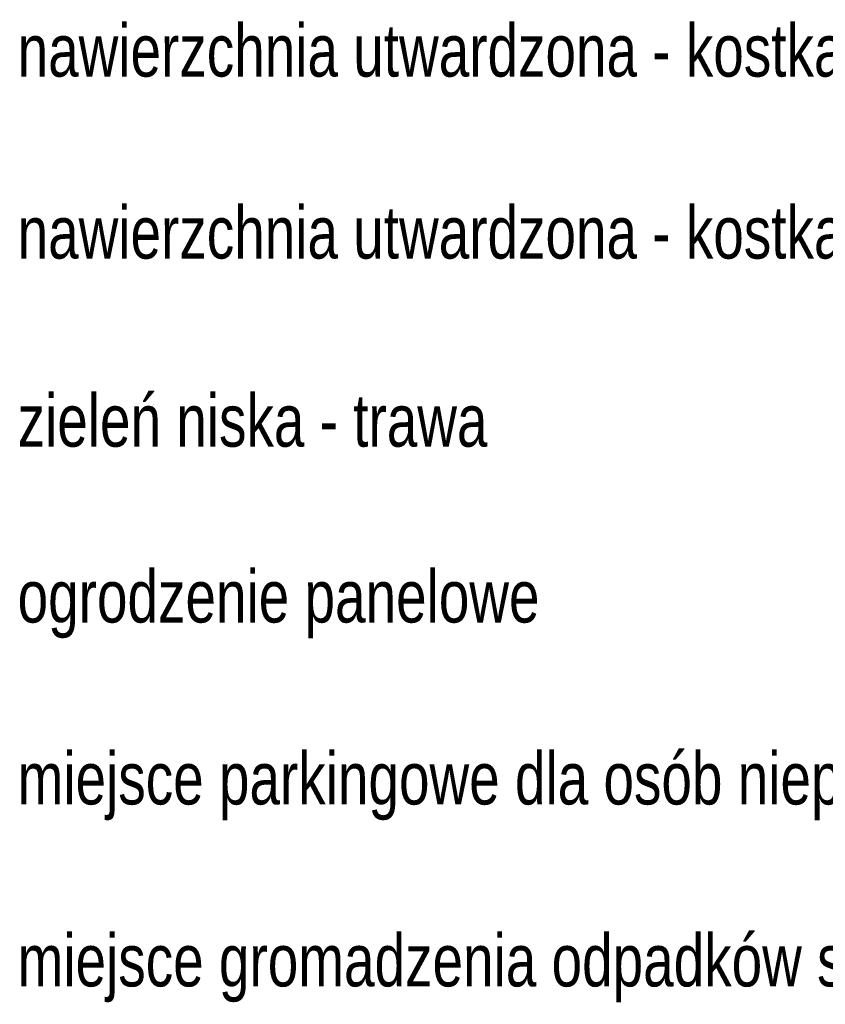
# Model space of a CAD drawing. Header units: inches. Extents: x 1156 to 71303, y -52654 to 51.
# Tile 111 of 151: x 63871 to 64424, y -44282 to -43606. Entities that reach past the tile are written whole.
import ezdxf

# ---------------------------------------------------------------- set-up
doc = ezdxf.new("R2010")
doc.units = ezdxf.units.IN
doc.header["$MEASUREMENT"] = 0
doc.layers.add('--opisy', color=7, linetype='Continuous', lineweight=0)
doc.styles.add('1-100', font='arial.ttf', dxfattribs={"width": 0.75, "height": 18})

msp = doc.modelspace()

# ---------------------------------------------------------------- texts
at = {"layer": '--opisy', "char_height": 36, "attachment_point": 1, "style": '1-100'}
for s, insert, width in [('nawierzchnia utwardzona - kostka betonowa pełna, kolor szary', (63869.482, -43609.17), 1092.76856), ('nawierzchnia utwardzona - kostka betonowa ażurowa, kolor szary', (63869.482, -43734.17), 1179.60194), ('zieleń niska - trawa', (63869.482, -43863.382), 1179.60194), ('ogrodzenie panelowe', (63869.482, -43984.17), 1179.60194), ('miejsce parkingowe dla osób niepełnosprawnych 360 x 500 cm', (63869.482, -44109.17), 1179.60194), ('miejsce gromadzenia odpadków stałych', (63869.482, -44234.17), 1179.60194)]:
    msp.add_mtext(s, dxfattribs=dict(at, insert=insert, width=width))

doc.saveas('drawing.dxf')
